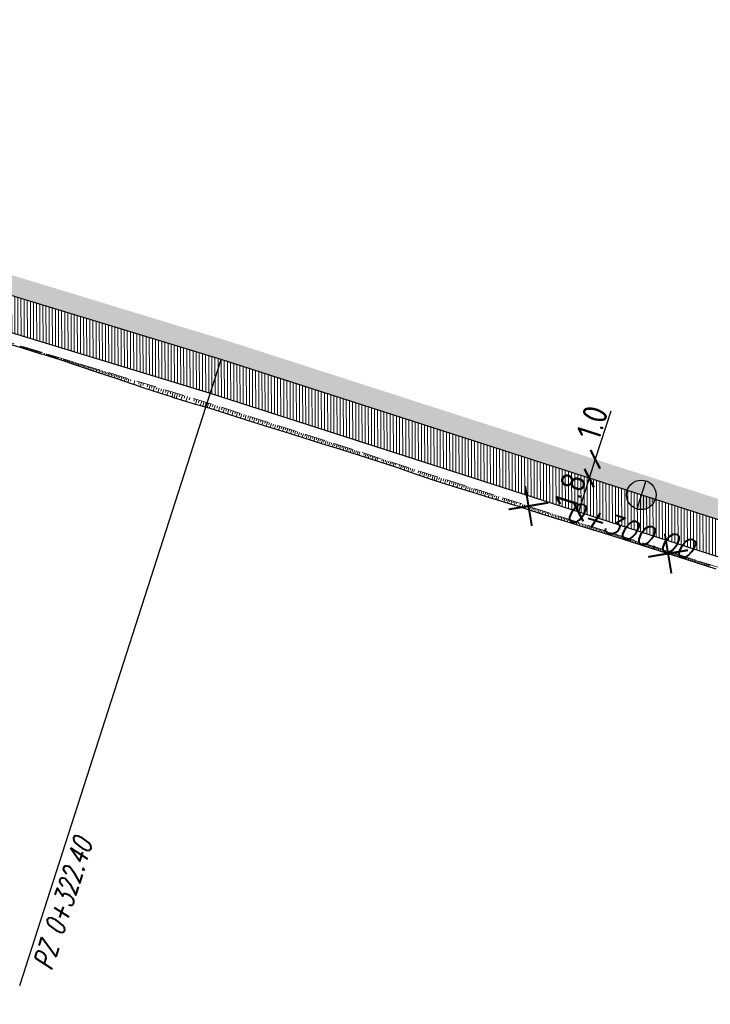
# Model space of a CAD drawing. Header units: metres. Extents: x 8431043 to 8456388, y 5766167 to 5771876.
# Tile 18 of 31: x 8434173 to 8434208, y 5770238 to 5770288. Entities that reach past the tile are written whole.
import ezdxf

# ---------------------------------------------------------------- set-up
doc = ezdxf.new("R2010")
doc.units = ezdxf.units.M
for name, pattern in [('4011', [6, 4, -2]), ('ACAD_ISO03W100', [30, 12, -18]), ('ACAD_ISO10W100', [18, 12, -3, 0, -3]), ('BUF', [0]), ('CIĄGŁA', [0])]:
    doc.linetypes.add(name, pattern=pattern)
for name, color, linetype in [('C-DROGI-SYTUACJA', 7, 'Continuous'), ('C-DROGI-SYTUACJA-ETYKIETY', 1, 'Continuous'), ('DRO_Podzespół', 7, 'Continuous'), ('S-5_opis_hektometr', 20, 'Continuous'), ('S-5_opis_pkt_geometrycznych', 20, 'Continuous')]:
    doc.layers.add(name, color=color, linetype=linetype)
doc.layers.add('hatch zdi chodniki', color=7, linetype='Continuous', lineweight=0, true_color=0x8345ba)
for name, color, linetype, lineweight in [('kreskowanie skarp', 250, 'Continuous', 15), ('LINES', 7, 'Continuous', 0), ('linia', 7, 'CIĄGŁA', 20), ('WYMIARY', 253, 'Continuous', 13), ('Zalacznik_3_Rowy DW837|Zalacznik_3_Rowy DW837|zdi pobocze', 250, '4011', 18), ('zdi_obrzeze chodnikowe 8x30', 6, 'Continuous', 30)]:
    doc.layers.add(name, color=color, linetype=linetype, lineweight=lineweight)
doc.styles.add('! rom po 1.8mm', font='romans.shx', dxfattribs={"width": 0.75, "oblique": 15})
doc.styles.add('! romans poch 1.8 mm szer 1', font='romans.shx', dxfattribs={"oblique": 15, "height": 1.8})
doc.styles.add('ISOCP', font='geniso.shx')
doc.styles.add('własny_500', font='isocp.shx', dxfattribs={"width": 0.9, "height": 1.2})
doc.dimstyles.new('kopia własny 500', dxfattribs={"dimtxt": 1.2, "dimasz": 0.8, "dimexe": 0.1795, "dimexo": 0.0625, "dimgap": 0.09, "dimtad": 3, "dimdec": 1, "dimzin": 0, "dimdsep": 46, "dimtxsty": 'własny_500', "dimblk": 'ARCHTICK', "dimcen": 0.09, "dimaunit": 2, "dimadec": 4, "dimazin": 0, "dimtfac": 1, "dimtdec": 1, "dimtofl": 0, "dimtmove": 2, "dimatfit": 3, "dimldrblk": 'ARCHTICK', "dimfxl": 1, "dimtolj": 1, "dimtzin": 0, "dimarcsym": 0})

# ---------------------------------------------------------------- blocks, each defined once
blk = doc.blocks.new('_ARCHTICK')
at = {"color": 0, "linetype": 'ByBlock', "const_width": 0.15}
blk.add_lwpolyline([(-0.5, -0.5), (0.5, 0.5)], dxfattribs=at)
blk = doc.blocks.new('*D65')
at = {"layer": 'Defpoints', "color": 0, "transparency": 16777216}
for p in [(8434202.691, 5770266.076), (8434202.338, 5770265.138), (8434202.384, 5770265.124)]:
    blk.add_point(p, dxfattribs=at)
at = {"layer": 'WYMIARY', "color": 0, "lineweight": -2, "transparency": 16777216}
for p, q in [((8434203.43, 5770268.53), (8434202.645, 5770266.09)), ((8434202.645, 5770266.09), (8434202.338, 5770265.138))]:
    blk.add_line(p, q, dxfattribs=at)
at = {"layer": 'WYMIARY', "color": 0, "lineweight": -2, "transparency": 16777216, "xscale": 0.75, "yscale": 0.75, "zscale": 0.75}
for p, rotation in [((8434202.645, 5770266.09), 72.15979567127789), ((8434202.338, 5770265.138), 252.1597956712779)]:
    blk.add_blockref('_ARCHTICK', p, dxfattribs=dict(at, rotation=rotation))
at = {"layer": 'WYMIARY', "color": 0, "transparency": 16777216, "insert": (8434202.492, 5770267.949), "char_height": 1.25, "attachment_point": 5, "rotation": 72.1598, "style": 'ISOCP'}
blk.add_mtext('\\A1;1.0', dxfattribs=at)
blk = doc.blocks.new('*D66')
at = {"layer": 'Defpoints', "color": 0, "transparency": 16777216}
for p in [(8434202.384, 5770265.124), (8434201.787, 5770263.425), (8434201.787, 5770263.425)]:
    blk.add_point(p, dxfattribs=at)
at = {"layer": 'WYMIARY', "color": 0, "lineweight": -2, "transparency": 16777216}
blk.add_line((8434202.338, 5770265.138), (8434201.787, 5770263.425), dxfattribs=at)
at = {"layer": 'WYMIARY', "color": 0, "lineweight": -2, "transparency": 16777216, "xscale": 0.75, "yscale": 0.75, "zscale": 0.75}
for p, rotation in [((8434202.338, 5770265.138), 72.15979567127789), ((8434201.787, 5770263.425), 252.1597956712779)]:
    blk.add_blockref('_ARCHTICK', p, dxfattribs=dict(at, rotation=rotation))
at = {"layer": 'WYMIARY', "color": 0, "transparency": 16777216, "insert": (8434201.382, 5770264.501), "char_height": 1.25, "attachment_point": 5, "rotation": 72.1598, "style": 'ISOCP'}
blk.add_mtext('\\A1;1.8', dxfattribs=at)
blk = doc.blocks.new('*D68')
at = {"layer": 'Defpoints', "color": 0, "transparency": 16777216}
for p in [(8434103.31, 5770299.555), (8434102.578, 5770297.403), (8434358.232, 5770212.869)]:
    blk.add_point(p, dxfattribs=at)
at = {"layer": 'WYMIARY', "color": 0, "lineweight": -2, "transparency": 16777216}
blk.add_line((8434102.578, 5770297.403), (8434103.31, 5770299.555), dxfattribs=at)
at = {"layer": 'WYMIARY', "color": 0, "lineweight": -2, "transparency": 16777216, "xscale": 0.75, "yscale": 0.75, "zscale": 0.75}
for p, rotation in [((8434103.31, 5770299.555), 71.21936853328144), ((8434102.578, 5770297.403), 251.2193685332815)]:
    blk.add_blockref('_ARCHTICK', p, dxfattribs=dict(at, rotation=rotation))
at = {"layer": 'WYMIARY', "color": 0, "transparency": 16777216, "insert": (8434102.267, 5770298.709), "char_height": 1.25, "attachment_point": 5, "rotation": 71.2194, "style": 'ISOCP'}
blk.add_mtext('\\A1;2.3', dxfattribs=at)
blk = doc.blocks.new('*D75')
at = {"layer": 'Defpoints', "color": 0, "transparency": 16777216}
for p in [(8434749.828, 5771876.32), (8434750.943, 5771875.576), (8432377.706, 5768319.94)]:
    blk.add_point(p, dxfattribs=at)
at = {"layer": 'WYMIARY', "color": 0, "lineweight": -2, "transparency": 16777216}
blk.add_line((8432378.821, 5768319.196), (8434750.943, 5771875.576), dxfattribs=at)
at = {"layer": 'WYMIARY', "color": 0, "lineweight": -2, "transparency": 16777216, "xscale": 0.75, "yscale": 0.75, "zscale": 0.75}
for p, rotation in [((8434750.943, 5771875.576), 56.29653123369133), ((8432378.821, 5768319.196), 236.2965312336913)]:
    blk.add_blockref('_ARCHTICK', p, dxfattribs=dict(at, rotation=rotation))
at = {"layer": 'WYMIARY', "color": 0, "transparency": 16777216, "insert": (8433564.287, 5770097.783), "char_height": 1.25, "attachment_point": 5, "rotation": 56.2965, "style": 'ISOCP'}
blk.add_mtext('\\A1;4274.9', dxfattribs=at)
blk = doc.blocks.new('*U80')
at = {"layer": 'C-DROGI-SYTUACJA', "color": 1, "linetype": 'ACAD_ISO10W100', "lineweight": 13, "ltscale": 0.3}
for p, q in [((8434183.652, 5770271.152), (8434157.392, 5770279.145)), ((8434226.176, 5770257.466), (8434183.652, 5770271.152))]:
    blk.add_line(p, q, dxfattribs=at)
at = {"layer": 'C-DROGI-SYTUACJA', "color": 253, "linetype": 'ACAD_ISO03W100', "lineweight": 13, "ltscale": 0.1}
blk.add_line((8434183.652, 5770271.152), (8434183.652, 5770271.152), dxfattribs=at)
blk.add_line((8434183.652, 5770271.152), (8434183.652, 5770271.152), dxfattribs=at)
blk = doc.blocks.new('symbol hektometru sytuacja')
at = {"layer": 'S-5_opis_hektometr'}
blk.add_hatch(color=1, dxfattribs=at).paths.add_polyline_path([(0, 0.5, 0.414214), (-0.5, 0, 0.414214), (0, -0.5)])
at = {"layer": 'S-5_opis_hektometr', "color": 1}
blk.add_lwpolyline([(0, -0.5), (0, 0.5)], dxfattribs=at)
blk.add_circle((0, 0), 0.5, dxfattribs=at)
blk = doc.blocks.new('*U81')
at = {"layer": 'S-5_opis_hektometr', "color": 1, "linetype": 'Continuous', "lineweight": -3, "xscale": 1.5, "yscale": 1.5, "zscale": 1.5, "rotation": 162.1597956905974}
blk.add_blockref('symbol hektometru sytuacja', (8434204.978, 5770264.289), dxfattribs=at)
at = {"layer": 'S-5_opis_hektometr', "color": 7, "linetype": 'Continuous', "lineweight": -3, "insert": (8434204.557, 5770262.98), "char_height": 1, "attachment_point": 2, "rotation": 342.1598, "style": '! romans poch 1.8 mm szer 1'}
blk.add_mtext('0+300.00', dxfattribs=at)
blk = doc.blocks.new('*U82')
at = {"layer": 'S-5_opis_pkt_geometrycznych', "color": 20, "linetype": 'Continuous', "lineweight": -3}
blk.add_line((8434173.437, 5770239.414), (8434183.652, 5770271.152), dxfattribs=at)
at = {"layer": 'S-5_opis_pkt_geometrycznych', "color": 20, "linetype": 'Continuous', "lineweight": -3, "insert": (8434176.195, 5770246.961), "char_height": 1, "attachment_point": 3, "rotation": 72.1598, "style": '! rom po 1.8mm'}
blk.add_mtext('{\\C256;PZ 0+322.40}', dxfattribs=at)
blk = doc.blocks.new('sdd')
at = {"layer": 'C-DROGI-SYTUACJA', "color": 7, "linetype": 'Continuous', "lineweight": -3}
blk.add_blockref('*U80', (0, 0), dxfattribs=at)
at = {"layer": 'C-DROGI-SYTUACJA-ETYKIETY', "color": 4, "linetype": 'Continuous', "lineweight": 35}
for name in ['*U81', '*U82']:
    blk.add_blockref(name, (0, 0), dxfattribs=at)

msp = doc.modelspace()

# ---------------------------------------------------------------- hatches: boundary and pattern name
at = {"layer": 'hatch zdi chodniki', "lineweight": 13, "transparency": 33554687}
h = msp.add_hatch(dxfattribs=at)
h.set_pattern_fill('DOTS', color=3, scale=0.13, style=0)
h.paths.add_polyline_path([(8434291.477, 5770237.592), (8434289.272, 5770237.22), (8434294.219, 5770235.709), (8434304.064, 5770232.504), (8434352.975, 5770216.485), (8434351.386, 5770218.057), (8434304.375, 5770233.454), (8434294.52, 5770236.663)])
h.paths.add_polyline_path([(8434266.018, 5770244.733), (8434265.639, 5770244.676), (8434266.015, 5770244.554)])
h.paths.add_polyline_path([(8434267.85, 5770245.01), (8434266.018, 5770244.733), (8434266.015, 5770244.554), (8434270.421, 5770243.126), (8434280.902, 5770239.775), (8434284.092, 5770238.801), (8434282.471, 5770240.342), (8434281.2, 5770240.73), (8434270.728, 5770244.077)])
h.paths.add_polyline_path([(8434149.083, 5770283.339), (8434146.907, 5770283.089), (8434157.392, 5770279.145), (8434183.652, 5770271.152), (8434226.176, 5770257.466), (8434259.239, 5770246.75), (8434257.644, 5770248.318), (8434226.484, 5770258.418), (8434183.951, 5770272.107), (8434157.714, 5770280.092)])
h.paths.add_polyline_path([(8434094.662, 5770300.267), (8434093.121, 5770301.888), (8434084.6, 5770304.97), (8434081.22, 5770305.98), (8434077.409, 5770307.545), (8434076.937, 5770306.658), (8434080.886, 5770305.036), (8434084.287, 5770304.02)])
h.paths.add_polyline_path([(8434101.584, 5770298.826), (8434099.363, 5770298.566), (8434102.578, 5770297.403), (8434143.622, 5770284.325), (8434142.025, 5770285.883), (8434102.9, 5770298.35)])
h.paths.add_polyline_path([(8434011.442, 5770340.526), (8434009.246, 5770340.649), (8434010.908, 5770339.677), (8434013.388, 5770338.368), (8434047.859, 5770319.647), (8434066.478, 5770310.954), (8434076.937, 5770306.658), (8434077.409, 5770307.545), (8434066.88, 5770311.87), (8434048.31, 5770320.54), (8434013.86, 5770339.25)])
h.paths.add_polyline_path([(8433893.006, 5770405.515), (8433891.889, 5770405.573), (8433905.229, 5770398.018), (8433905.33, 5770397.958), (8433905.528, 5770398.422), (8433905.48, 5770398.45)])
h.paths.add_polyline_path([(8433748.793, 5770512.117), (8433746.759, 5770513.046), (8433749.963, 5770509.073), (8433750.804, 5770508.222), (8433762.888, 5770493.325), (8433772.314, 5770482.022), (8433776.22, 5770478.9), (8433763.66, 5770493.96), (8433751.55, 5770508.89), (8433750.71, 5770509.74)])
h.paths.add_polyline_path([(8433722.133, 5770543.576), (8433721.656, 5770545.761), (8433699.12, 5770573.7), (8433684.56, 5770591.47), (8433678.06, 5770600.19), (8433665.01, 5770615.39), (8433650.72, 5770633.02), (8433646.54, 5770638.47), (8433641.4, 5770644.56), (8433638.24, 5770647.86), (8433633.92, 5770651.89), (8433628.93, 5770655.99), (8433625.45, 5770658.54), (8433620.64, 5770661.61), (8433615.52, 5770664.21), (8433611.16, 5770665.93), (8433605.98, 5770667.46), (8433600.42, 5770668.54), (8433595.22, 5770669.19), (8433591.69, 5770669.45), (8433588.3, 5770669.58), (8433585.73, 5770669.59), (8433584.66, 5770669.57), (8433578.02, 5770669.4), (8433570.07, 5770668.93), (8433535.02, 5770665.16), (8433485.31, 5770659.82), (8433471.71, 5770658.26), (8433462.94, 5770656.9), (8433452.67, 5770654.68), (8433445.44, 5770652.68), (8433437.08, 5770649.89), (8433430.89, 5770647.48), (8433422.58, 5770643.75), (8433415.28, 5770639.99), (8433407.52, 5770635.43), (8433399.86, 5770630.32), (8433394.21, 5770626.11), (8433389.06, 5770621.91), (8433384.92, 5770618.26), (8433379.84, 5770613.41), (8433375.1, 5770608.47), (8433369.83, 5770602.43), (8433366.47, 5770598.28), (8433360.39, 5770590.39), (8433330.15, 5770550.58), (8433325.4, 5770544.43), (8433322.62, 5770541.08), (8433319.22, 5770537.42), (8433315.34, 5770533.91), (8433311.49, 5770531.11), (8433308.5, 5770529.35), (8433305.18, 5770527.75), (8433300.92, 5770526.19), (8433296.07, 5770525.01), (8433292.33, 5770524.5), (8433289.92, 5770524.35), (8433287.56, 5770524.33), (8433283.49, 5770524.61), (8433278.75, 5770525.44), (8433274.38, 5770526.72), (8433271.03, 5770528.06), (8433267.26, 5770529.98), (8433263.73, 5770532.25), (8433259.5, 5770535.71), (8433256.42, 5770538.88), (8433255.372, 5770540.221), (8433254.831, 5770539.289), (8433255.665, 5770538.222), (8433258.823, 5770534.972), (8433263.141, 5770531.44), (8433266.761, 5770529.112), (8433270.617, 5770527.148), (8433274.053, 5770525.774), (8433278.523, 5770524.465), (8433283.369, 5770523.616), (8433287.53, 5770523.33), (8433289.955, 5770523.35), (8433292.429, 5770523.504), (8433296.256, 5770524.026), (8433301.211, 5770525.232), (8433305.57, 5770526.828), (8433308.972, 5770528.467), (8433312.039, 5770530.273), (8433315.971, 5770533.133), (8433319.923, 5770536.708), (8433323.372, 5770540.42), (8433326.181, 5770543.805), (8433330.944, 5770549.972), (8433361.184, 5770589.782), (8433367.255, 5770597.66), (8433370.596, 5770601.786), (8433375.838, 5770607.795), (8433380.546, 5770612.702), (8433385.596, 5770617.523), (8433389.707, 5770621.147), (8433394.825, 5770625.321), (8433400.437, 5770629.503), (8433408.051, 5770634.582), (8433415.763, 5770639.114), (8433423.014, 5770642.849), (8433431.276, 5770646.557), (8433437.42, 5770648.949), (8433445.732, 5770651.723), (8433452.909, 5770653.709), (8433463.122, 5770655.916), (8433471.844, 5770657.269), (8433485.42, 5770658.826), (8433535.127, 5770664.166), (8433570.153, 5770667.933), (8433577.874, 5770668.39), (8433592.619, 5770665.234), (8433598.335, 5770664.537), (8433606.412, 5770662.749), (8433611.111, 5770661.077), (8433616.22, 5770658.705), (8433620.647, 5770656.174), (8433628.138, 5770651.177), (8433630.683, 5770649.391), (8433643.107, 5770640.987), (8433645.761, 5770637.843), (8433649.935, 5770632.401), (8433664.242, 5770614.749), (8433677.279, 5770599.565), (8433683.772, 5770590.854), (8433698.344, 5770573.069)])
h.paths.add_polyline_path([(8433727.509, 5770538.504), (8433725.475, 5770539.433), (8433743.033, 5770517.666), (8433742.555, 5770519.85)])
h.paths.add_polyline_path([(8433804.671, 5770453.717), (8433807.358, 5770451.327), (8433816.902, 5770444.971), (8433867.591, 5770417.645), (8433884.716, 5770409.271), (8433884.037, 5770410.16), (8433867.82, 5770418.09), (8433817.16, 5770445.4)])
h.paths.add_polyline_path([(8434386.872, 5770204.269), (8434387.262, 5770205.19), (8434380.028, 5770208.307), (8434373.3, 5770210.88), (8434361.004, 5770214.907), (8434358.792, 5770214.579), (8434372.966, 5770209.937), (8434379.651, 5770207.381)])
h.paths.add_polyline_path([(8433975.043, 5770359.953), (8433974.8, 5770359.516), (8433982.782, 5770355.08), (8434001.014, 5770345.462), (8434003.204, 5770344.181), (8434001.72, 5770345.655), (8433983.02, 5770355.52)])
at = {"layer": 'hatch zdi chodniki', "lineweight": 5}
h = msp.add_hatch(dxfattribs=at)
h.set_pattern_fill('ANSI31', color=256, scale=0.05, angle=45, style=0)
h.paths.add_polyline_path([(8434265.639, 5770244.676), (8434265.084, 5770242.963), (8434265.975, 5770242.674), (8434266.015, 5770244.554)])
h.paths.add_polyline_path([(8434146.907, 5770283.089), (8434146.36, 5770281.372), (8434156.812, 5770277.439), (8434183.114, 5770269.435), (8434225.623, 5770255.754), (8434258.684, 5770245.038), (8434259.239, 5770246.75), (8434226.176, 5770257.466), (8434183.652, 5770271.152), (8434157.392, 5770279.145)])
h.paths.add_polyline_path([(8434099.363, 5770298.566), (8434098.751, 5770296.873), (8434101.998, 5770295.699), (8434143.031, 5770282.624), (8434143.077, 5770282.607), (8434143.622, 5770284.325), (8434102.578, 5770297.403)])
h.paths.add_polyline_path([(8434094.049, 5770298.574), (8434094.662, 5770300.267), (8434084.287, 5770304.02), (8434080.886, 5770305.036), (8434076.937, 5770306.658), (8434076.086, 5770305.062), (8434080.285, 5770303.337), (8434083.722, 5770302.31)])

# ---------------------------------------------------------------- linework, layer by layer
at = {"layer": 'C-DROGI-SYTUACJA', "color": 1, "linetype": 'ACAD_ISO10W100', "lineweight": 13, "ltscale": 0.3}
for p, q in [((8434183.652, 5770271.152), (8434157.392, 5770279.145)), ((8434226.176, 5770257.466), (8434183.652, 5770271.152))]:
    msp.add_line(p, q, dxfattribs=at)
at = {"layer": 'C-DROGI-SYTUACJA', "color": 253, "linetype": 'ACAD_ISO03W100', "lineweight": 13, "ltscale": 0.1}
msp.add_line((8434183.652, 5770271.152), (8434183.652, 5770271.152), dxfattribs=at)
msp.add_line((8434183.652, 5770271.152), (8434183.652, 5770271.152), dxfattribs=at)
at = {"layer": 'DRO_Podzespół'}
msp.add_lwpolyline([(8434208.784, 5770260.523), (8434207.832, 5770260.828), (8434206.879, 5770261.133), (8434205.927, 5770261.438), (8434204.974, 5770261.742), (8434204.021, 5770262.043), (8434203.066, 5770262.341), (8434202.111, 5770262.637), (8434201.156, 5770262.933), (8434200.628, 5770263.096), (8434200.2, 5770263.229), (8434199.839, 5770263.341), (8434199.249, 5770263.537), (8434198.755, 5770263.7), (8434198.295, 5770263.836), (8434197.742, 5770263.999), (8434197.337, 5770264.124), (8434196.382, 5770264.421), (8434195.427, 5770264.717), (8434194.472, 5770265.014), (8434193.525, 5770265.338), (8434192.581, 5770265.667), (8434191.632, 5770265.982), (8434190.678, 5770266.284), (8434189.724, 5770266.583), (8434188.77, 5770266.882), (8434187.815, 5770267.181), (8434186.861, 5770267.48), (8434185.907, 5770267.779), (8434184.953, 5770268.078), (8434183.998, 5770268.377), (8434183.044, 5770268.676), (8434182.886, 5770268.725), (8434182.872, 5770268.73), (8434182.865, 5770268.732), (8434182.137, 5770268.937), (8434181.209, 5770269.225), (8434181.182, 5770269.234), (8434180.23, 5770269.538), (8434179.747, 5770269.692), (8434179.282, 5770269.86), (8434179.152, 5770269.908), (8434178.335, 5770270.18), (8434177.385, 5770270.496), (8434176.436, 5770270.812), (8434175.487, 5770271.128), (8434174.625, 5770271.399), (8434174.533, 5770271.427), (8434173.576, 5770271.719), (8434172.62, 5770272.011)], dxfattribs=at)
at = {"layer": 'kreskowanie skarp'}
for p, q in [((8434173.476, 5770271.845), (8434173.463, 5770271.802)), ((8434173.52, 5770271.832), (8434173.493, 5770271.744)), ((8434173.564, 5770271.819), (8434173.55, 5770271.775)), ((8434173.607, 5770271.805), (8434173.581, 5770271.718)), ((8434173.651, 5770271.792), (8434173.638, 5770271.748)), ((8434173.695, 5770271.779), (8434173.668, 5770271.691)), ((8434173.739, 5770271.765), (8434173.726, 5770271.721)), ((8434173.783, 5770271.752), (8434173.756, 5770271.664)), ((8434173.827, 5770271.739), (8434173.814, 5770271.695)), ((8434173.871, 5770271.725), (8434173.844, 5770271.637)), ((8434173.915, 5770271.712), (8434173.901, 5770271.668)), ((8434173.959, 5770271.698), (8434173.932, 5770271.61)), ((8434174.003, 5770271.685), (8434173.989, 5770271.641)), ((8434174.047, 5770271.672), (8434174.02, 5770271.584)), ((8434174.091, 5770271.658), (8434174.077, 5770271.614)), ((8434174.135, 5770271.645), (8434174.108, 5770271.557)), ((8434174.179, 5770271.631), (8434174.165, 5770271.587)), ((8434174.223, 5770271.618), (8434174.196, 5770271.53)), ((8434174.267, 5770271.605), (8434174.254, 5770271.56)), ((8434174.311, 5770271.591), (8434174.284, 5770271.503)), ((8434174.355, 5770271.578), (8434174.342, 5770271.534)), ((8434174.399, 5770271.564), (8434174.372, 5770271.476)), ((8434174.443, 5770271.551), (8434174.43, 5770271.507)), ((8434174.488, 5770271.537), (8434174.461, 5770271.449)), ((8434174.532, 5770271.524), (8434174.518, 5770271.48)), ((8434174.549, 5770271.422), (8434174.549, 5770271.423)), ((8434174.662, 5770271.387), (8434174.689, 5770271.476)), ((8434174.802, 5770271.442), (8434174.775, 5770271.352)), ((8434174.847, 5770271.428), (8434174.834, 5770271.383)), ((8434174.892, 5770271.414), (8434174.865, 5770271.324)), ((8434174.938, 5770271.4), (8434174.924, 5770271.355)), ((8434174.983, 5770271.387), (8434174.955, 5770271.295)), ((8434175.029, 5770271.373), (8434175.015, 5770271.327)), ((8434175.075, 5770271.359), (8434175.047, 5770271.267)), ((8434175.121, 5770271.345), (8434175.107, 5770271.299)), ((8434175.167, 5770271.331), (8434175.139, 5770271.238)), ((8434175.213, 5770271.317), (8434175.199, 5770271.27)), ((8434175.26, 5770271.302), (8434175.231, 5770271.209)), ((8434175.307, 5770271.288), (8434175.293, 5770271.241)), ((8434175.354, 5770271.274), (8434175.325, 5770271.179)), ((8434175.401, 5770271.259), (8434175.387, 5770271.212)), ((8434175.42, 5770271.15), (8434175.42, 5770271.151)), ((8434175.533, 5770271.113), (8434175.562, 5770271.21)), ((8434175.676, 5770271.176), (8434175.645, 5770271.076)), ((8434175.726, 5770271.161), (8434175.71, 5770271.11)), ((8434175.776, 5770271.145), (8434175.745, 5770271.043)), ((8434175.828, 5770271.13), (8434175.812, 5770271.078)), ((8434175.88, 5770271.114), (8434175.847, 5770271.008)), ((8434175.932, 5770271.098), (8434175.916, 5770271.044)), ((8434175.986, 5770271.082), (8434175.953, 5770270.973)), ((8434176.04, 5770271.065), (8434176.023, 5770271.01)), ((8434176.094, 5770271.048), (8434176.061, 5770270.938)), ((8434176.15, 5770271.032), (8434176.133, 5770270.975)), ((8434176.206, 5770271.014), (8434176.171, 5770270.901)), ((8434176.263, 5770270.997), (8434176.245, 5770270.94)), ((8434176.321, 5770270.98), (8434176.285, 5770270.863)), ((8434176.379, 5770270.962), (8434176.361, 5770270.903)), ((8434176.438, 5770270.944), (8434176.402, 5770270.824)), ((8434176.498, 5770270.926), (8434176.479, 5770270.865)), ((8434176.559, 5770270.907), (8434176.521, 5770270.784)), ((8434176.62, 5770270.888), (8434176.601, 5770270.826)), ((8434176.682, 5770270.869), (8434176.644, 5770270.743)), ((8434176.746, 5770270.85), (8434176.726, 5770270.786)), ((8434176.809, 5770270.831), (8434176.77, 5770270.701)), ((8434176.874, 5770270.811), (8434176.854, 5770270.746)), ((8434176.94, 5770270.791), (8434176.899, 5770270.658)), ((8434177.006, 5770270.771), (8434176.986, 5770270.704)), ((8434177.074, 5770270.75), (8434177.032, 5770270.614)), ((8434177.142, 5770270.73), (8434177.121, 5770270.661)), ((8434177.211, 5770270.709), (8434177.168, 5770270.569)), ((8434177.281, 5770270.687), (8434177.259, 5770270.616)), ((8434177.352, 5770270.666), (8434177.308, 5770270.522)), ((8434177.423, 5770270.644), (8434177.401, 5770270.571)), ((8434177.496, 5770270.622), (8434177.451, 5770270.474)), ((8434177.57, 5770270.599), (8434177.547, 5770270.525)), ((8434177.644, 5770270.577), (8434177.598, 5770270.426)), ((8434177.72, 5770270.554), (8434177.697, 5770270.477)), ((8434177.797, 5770270.53), (8434177.749, 5770270.375)), ((8434177.874, 5770270.507), (8434177.85, 5770270.428)), ((8434177.953, 5770270.483), (8434177.904, 5770270.324)), ((8434178.032, 5770270.459), (8434178.008, 5770270.378)), ((8434178.113, 5770270.434), (8434178.063, 5770270.271)), ((8434178.195, 5770270.409), (8434178.169, 5770270.326)), ((8434178.277, 5770270.384), (8434178.226, 5770270.216)), ((8434178.361, 5770270.359), (8434178.335, 5770270.274)), ((8434178.446, 5770270.333), (8434178.394, 5770270.161)), ((8434178.532, 5770270.307), (8434178.506, 5770270.219)), ((8434178.619, 5770270.28), (8434178.565, 5770270.104)), ((8434178.707, 5770270.253), (8434178.68, 5770270.164)), ((8434178.797, 5770270.226), (8434178.742, 5770270.045)), ((8434178.887, 5770270.198), (8434178.859, 5770270.107)), ((8434178.979, 5770270.17), (8434178.923, 5770269.985)), ((8434179.072, 5770270.142), (8434179.043, 5770270.048)), ((8434179.108, 5770269.923), (8434179.109, 5770269.924)), ((8434179.22, 5770269.882), (8434179.28, 5770270.079)), ((8434179.28, 5770270.079), (8434179.221, 5770269.885)), ((8434179.331, 5770269.841), (8434179.332, 5770269.842)), ((8434179.506, 5770270.01), (8434179.475, 5770269.906)), ((8434179.61, 5770269.978), (8434179.546, 5770269.765)), ((8434179.717, 5770269.946), (8434179.684, 5770269.836)), ((8434179.758, 5770269.688), (8434179.759, 5770269.688)), ((8434179.94, 5770269.878), (8434179.906, 5770269.765)), ((8434180.053, 5770269.844), (8434179.984, 5770269.617)), ((8434180.166, 5770269.809), (8434180.131, 5770269.695)), ((8434180.281, 5770269.774), (8434180.211, 5770269.544)), ((8434180.396, 5770269.739), (8434180.36, 5770269.623)), ((8434180.512, 5770269.704), (8434180.441, 5770269.471)), ((8434180.628, 5770269.669), (8434180.593, 5770269.551)), ((8434180.746, 5770269.633), (8434180.674, 5770269.396)), ((8434180.864, 5770269.597), (8434180.828, 5770269.478)), ((8434180.983, 5770269.56), (8434180.91, 5770269.321)), ((8434181.103, 5770269.524), (8434181.067, 5770269.403)), ((8434181.224, 5770269.487), (8434181.15, 5770269.244)), ((8434181.15, 5770269.243), (8434181.15, 5770269.244)), ((8434181.263, 5770269.208), (8434181.337, 5770269.453)), ((8434181.45, 5770269.418), (8434181.376, 5770269.173)), ((8434181.573, 5770269.381), (8434181.536, 5770269.258)), ((8434181.696, 5770269.344), (8434181.621, 5770269.097)), ((8434181.819, 5770269.306), (8434181.781, 5770269.183)), ((8434181.943, 5770269.269), (8434181.867, 5770269.021)), ((8434182.067, 5770269.231), (8434182.029, 5770269.106)), ((8434182.304, 5770269.158), (8434182.267, 5770269.035)), ((8434182.115, 5770268.943), (8434182.115, 5770268.944)), ((8434182.428, 5770269.121), (8434182.353, 5770268.876)), ((8434182.55, 5770269.084), (8434182.514, 5770268.962)), ((8434182.672, 5770269.047), (8434182.599, 5770268.807)), ((8434182.719, 5770268.773), (8434182.791, 5770269.009)), ((8434182.834, 5770268.741), (8434182.834, 5770268.741)), ((8434182.906, 5770268.975), (8434182.835, 5770268.741)), ((8434182.943, 5770268.706), (8434183.018, 5770268.94)), ((8434183.019, 5770268.94), (8434182.944, 5770268.71)), ((8434183.131, 5770268.904), (8434183.057, 5770268.672)), ((8434183.247, 5770268.866), (8434183.21, 5770268.751)), ((8434183.363, 5770268.829), (8434183.289, 5770268.599)), ((8434183.478, 5770268.792), (8434183.441, 5770268.677)), ((8434183.593, 5770268.755), (8434183.519, 5770268.527)), ((8434183.707, 5770268.718), (8434183.671, 5770268.605)), ((8434183.821, 5770268.682), (8434183.748, 5770268.455)), ((8434183.934, 5770268.645), (8434183.898, 5770268.532)), ((8434184.047, 5770268.609), (8434183.975, 5770268.384)), ((8434184.16, 5770268.573), (8434184.124, 5770268.461)), ((8434184.272, 5770268.537), (8434184.2, 5770268.313)), ((8434184.384, 5770268.501), (8434184.348, 5770268.39)), ((8434184.495, 5770268.465), (8434184.424, 5770268.243)), ((8434184.606, 5770268.429), (8434184.57, 5770268.319)), ((8434184.716, 5770268.394), (8434184.645, 5770268.174)), ((8434184.826, 5770268.358), (8434184.791, 5770268.249)), ((8434184.935, 5770268.323), (8434184.865, 5770268.105)), ((8434185.045, 5770268.288), (8434185.01, 5770268.179)), ((8434185.153, 5770268.253), (8434185.084, 5770268.037)), ((8434185.261, 5770268.218), (8434185.227, 5770268.11)), ((8434185.369, 5770268.184), (8434185.3, 5770267.969)), ((8434185.477, 5770268.149), (8434185.442, 5770268.042)), ((8434185.584, 5770268.115), (8434185.515, 5770267.901)), ((8434185.69, 5770268.08), (8434185.656, 5770267.974)), ((8434185.796, 5770268.046), (8434185.728, 5770267.835)), ((8434185.902, 5770268.012), (8434185.868, 5770267.907)), ((8434186.007, 5770267.978), (8434185.94, 5770267.768)), ((8434186.112, 5770267.944), (8434186.079, 5770267.84)), ((8434186.217, 5770267.911), (8434186.15, 5770267.703)), ((8434186.321, 5770267.877), (8434186.288, 5770267.774)), ((8434186.425, 5770267.844), (8434186.358, 5770267.637)), ((8434186.528, 5770267.811), (8434186.495, 5770267.708)), ((8434186.631, 5770267.777), (8434186.565, 5770267.572)), ((8434186.734, 5770267.744), (8434186.701, 5770267.642)), ((8434186.836, 5770267.712), (8434186.77, 5770267.508)), ((8434186.937, 5770267.679), (8434186.905, 5770267.578)), ((8434187.039, 5770267.646), (8434186.974, 5770267.444)), ((8434187.14, 5770267.614), (8434187.107, 5770267.513)), ((8434187.24, 5770267.581), (8434187.176, 5770267.381)), ((8434187.34, 5770267.549), (8434187.308, 5770267.449)), ((8434187.44, 5770267.517), (8434187.376, 5770267.318)), ((8434187.54, 5770267.485), (8434187.508, 5770267.386)), ((8434187.639, 5770267.453), (8434187.575, 5770267.256)), ((8434187.737, 5770267.421), (8434187.706, 5770267.323)), ((8434187.835, 5770267.39), (8434187.772, 5770267.194)), ((8434187.933, 5770267.358), (8434187.902, 5770267.261)), ((8434188.031, 5770267.327), (8434187.968, 5770267.133)), ((8434188.128, 5770267.296), (8434188.097, 5770267.199)), ((8434188.225, 5770267.265), (8434188.163, 5770267.072)), ((8434188.321, 5770267.234), (8434188.29, 5770267.138)), ((8434188.417, 5770267.203), (8434188.355, 5770267.011)), ((8434188.513, 5770267.172), (8434188.482, 5770267.077)), ((8434188.608, 5770267.141), (8434188.547, 5770266.952)), ((8434188.703, 5770267.111), (8434188.672, 5770267.016)), ((8434188.797, 5770267.08), (8434188.737, 5770266.892)), ((8434188.891, 5770267.05), (8434188.861, 5770266.956)), ((8434188.985, 5770267.02), (8434188.925, 5770266.833)), ((8434189.079, 5770266.99), (8434189.049, 5770266.897)), ((8434189.172, 5770266.96), (8434189.112, 5770266.774)), ((8434189.264, 5770266.93), (8434189.235, 5770266.838)), ((8434189.357, 5770266.9), (8434189.297, 5770266.716)), ((8434189.449, 5770266.871), (8434189.419, 5770266.779)), ((8434189.54, 5770266.841), (8434189.481, 5770266.659)), ((8434189.631, 5770266.812), (8434189.602, 5770266.721)), ((8434189.722, 5770266.783), (8434189.664, 5770266.601)), ((8434189.813, 5770266.753), (8434189.784, 5770266.663)), ((8434189.903, 5770266.724), (8434189.845, 5770266.545)), ((8434189.993, 5770266.695), (8434189.964, 5770266.606)), ((8434190.083, 5770266.667), (8434190.025, 5770266.488)), ((8434190.172, 5770266.638), (8434190.143, 5770266.549)), ((8434190.261, 5770266.609), (8434190.204, 5770266.432)), ((8434190.349, 5770266.581), (8434190.321, 5770266.493)), ((8434190.437, 5770266.553), (8434190.381, 5770266.377)), ((8434190.525, 5770266.524), (8434190.497, 5770266.437)), ((8434190.612, 5770266.496), (8434190.556, 5770266.322)), ((8434190.644, 5770266.295), (8434190.7, 5770266.468)), ((8434190.756, 5770266.259), (8434190.756, 5770266.259)), ((8434190.925, 5770266.396), (8434190.897, 5770266.309)), ((8434191.011, 5770266.368), (8434190.955, 5770266.196)), ((8434191.097, 5770266.34), (8434191.069, 5770266.254)), ((8434191.183, 5770266.313), (8434191.127, 5770266.141)), ((8434191.268, 5770266.285), (8434191.241, 5770266.2)), ((8434191.354, 5770266.258), (8434191.299, 5770266.087)), ((8434191.439, 5770266.23), (8434191.412, 5770266.145)), ((8434191.524, 5770266.203), (8434191.469, 5770266.033)), ((8434191.554, 5770266.006), (8434191.609, 5770266.175)), ((8434191.667, 5770265.97), (8434191.667, 5770265.97)), ((8434191.834, 5770266.103), (8434191.807, 5770266.018)), ((8434191.92, 5770266.075), (8434191.864, 5770265.904)), ((8434192.005, 5770266.048), (8434191.977, 5770265.962)), ((8434192.091, 5770266.02), (8434192.035, 5770265.848)), ((8434192.177, 5770265.993), (8434192.149, 5770265.906)), ((8434192.264, 5770265.965), (8434192.208, 5770265.791)), ((8434192.351, 5770265.937), (8434192.323, 5770265.849)), ((8434192.438, 5770265.909), (8434192.382, 5770265.733)), ((8434192.526, 5770265.88), (8434192.498, 5770265.792)), ((8434192.557, 5770265.675), (8434192.557, 5770265.675)), ((8434192.727, 5770265.816), (8434192.698, 5770265.726)), ((8434192.816, 5770265.787), (8434192.758, 5770265.605)), ((8434192.907, 5770265.758), (8434192.878, 5770265.666)), ((8434192.999, 5770265.728), (8434192.939, 5770265.542)), ((8434193.092, 5770265.698), (8434193.062, 5770265.604)), ((8434193.186, 5770265.668), (8434193.125, 5770265.477)), ((8434193.281, 5770265.637), (8434193.25, 5770265.541)), ((8434193.378, 5770265.606), (8434193.315, 5770265.411)), ((8434193.475, 5770265.575), (8434193.443, 5770265.476)), ((8434193.509, 5770265.343), (8434193.51, 5770265.343)), ((8434193.686, 5770265.507), (8434193.654, 5770265.406)), ((8434193.787, 5770265.474), (8434193.722, 5770265.271)), ((8434193.889, 5770265.442), (8434193.856, 5770265.339)), ((8434193.992, 5770265.408), (8434193.925, 5770265.201)), ((8434194.096, 5770265.375), (8434194.062, 5770265.27)), ((8434194.2, 5770265.341), (8434194.132, 5770265.13)), ((8434194.306, 5770265.307), (8434194.272, 5770265.201)), ((8434194.413, 5770265.273), (8434194.344, 5770265.058)), ((8434194.45, 5770265.02), (8434194.52, 5770265.238)), ((8434194.633, 5770265.202), (8434194.563, 5770264.985)), ((8434194.742, 5770265.167), (8434194.707, 5770265.059)), ((8434194.849, 5770265.132), (8434194.78, 5770264.918)), ((8434194.957, 5770265.098), (8434194.922, 5770264.991)), ((8434195.063, 5770265.064), (8434194.995, 5770264.851)), ((8434195.17, 5770265.029), (8434195.136, 5770264.924)), ((8434195.275, 5770264.995), (8434195.208, 5770264.785)), ((8434195.38, 5770264.962), (8434195.347, 5770264.857)), ((8434195.485, 5770264.928), (8434195.418, 5770264.72)), ((8434195.589, 5770264.895), (8434195.555, 5770264.791)), ((8434195.692, 5770264.861), (8434195.626, 5770264.655)), ((8434195.795, 5770264.828), (8434195.762, 5770264.726)), ((8434195.898, 5770264.795), (8434195.832, 5770264.591)), ((8434195.999, 5770264.762), (8434195.967, 5770264.661)), ((8434196.101, 5770264.73), (8434196.036, 5770264.528)), ((8434196.202, 5770264.697), (8434196.169, 5770264.597)), ((8434196.302, 5770264.665), (8434196.238, 5770264.466)), ((8434196.402, 5770264.633), (8434196.37, 5770264.534)), ((8434196.501, 5770264.601), (8434196.437, 5770264.403)), ((8434196.6, 5770264.569), (8434196.568, 5770264.471)), ((8434196.698, 5770264.538), (8434196.635, 5770264.342)), ((8434196.796, 5770264.506), (8434196.764, 5770264.409)), ((8434196.893, 5770264.475), (8434196.831, 5770264.281)), ((8434196.99, 5770264.444), (8434196.959, 5770264.347)), ((8434197.086, 5770264.413), (8434197.024, 5770264.221)), ((8434197.181, 5770264.382), (8434197.151, 5770264.287)), ((8434197.277, 5770264.351), (8434197.216, 5770264.162)), ((8434197.371, 5770264.321), (8434197.341, 5770264.227)), ((8434197.466, 5770264.29), (8434197.405, 5770264.103)), ((8434197.559, 5770264.26), (8434197.529, 5770264.167)), ((8434197.653, 5770264.23), (8434197.593, 5770264.045)), ((8434197.686, 5770264.015), (8434197.745, 5770264.2)), ((8434197.799, 5770263.981), (8434197.8, 5770263.981)), ((8434197.971, 5770264.128), (8434197.942, 5770264.038)), ((8434198.061, 5770264.099), (8434198.004, 5770263.921)), ((8434198.15, 5770264.07), (8434198.122, 5770263.983)), ((8434198.238, 5770264.042), (8434198.182, 5770263.869)), ((8434198.324, 5770264.014), (8434198.297, 5770263.929)), ((8434198.409, 5770263.987), (8434198.355, 5770263.818)), ((8434198.494, 5770263.96), (8434198.467, 5770263.876)), ((8434198.577, 5770263.933), (8434198.524, 5770263.768)), ((8434198.659, 5770263.906), (8434198.633, 5770263.825)), ((8434198.689, 5770263.72), (8434198.69, 5770263.722)), ((8434198.803, 5770263.684), (8434198.854, 5770263.843)), ((8434198.967, 5770263.807), (8434198.916, 5770263.647)), ((8434199.047, 5770263.781), (8434199.022, 5770263.701)), ((8434199.128, 5770263.756), (8434199.076, 5770263.594)), ((8434199.209, 5770263.73), (8434199.182, 5770263.648)), ((8434199.29, 5770263.703), (8434199.237, 5770263.54)), ((8434199.371, 5770263.677), (8434199.345, 5770263.595)), ((8434199.453, 5770263.651), (8434199.4, 5770263.486)), ((8434199.535, 5770263.624), (8434199.509, 5770263.542)), ((8434199.618, 5770263.598), (8434199.564, 5770263.432)), ((8434199.701, 5770263.571), (8434199.674, 5770263.488)), ((8434199.784, 5770263.544), (8434199.73, 5770263.377)), ((8434199.813, 5770263.349), (8434199.868, 5770263.517)), ((8434199.98, 5770263.481), (8434199.926, 5770263.314)), ((8434200.064, 5770263.454), (8434200.037, 5770263.371)), ((8434200.147, 5770263.427), (8434200.094, 5770263.262)), ((8434200.23, 5770263.401), (8434200.203, 5770263.318)), ((8434200.312, 5770263.374), (8434200.26, 5770263.211)), ((8434200.394, 5770263.348), (8434200.368, 5770263.267)), ((8434200.476, 5770263.322), (8434200.423, 5770263.16)), ((8434200.557, 5770263.296), (8434200.531, 5770263.215)), ((8434200.637, 5770263.27), (8434200.586, 5770263.109)), ((8434200.717, 5770263.244), (8434200.692, 5770263.164)), ((8434200.797, 5770263.218), (8434200.746, 5770263.06)), ((8434200.876, 5770263.193), (8434200.851, 5770263.114)), ((8434200.955, 5770263.167), (8434200.905, 5770263.011)), ((8434201.034, 5770263.142), (8434201.008, 5770263.064)), ((8434201.112, 5770263.117), (8434201.062, 5770262.962)), ((8434201.189, 5770263.092), (8434201.164, 5770263.015)), ((8434201.266, 5770263.067), (8434201.217, 5770262.914)), ((8434201.343, 5770263.043), (8434201.318, 5770262.966)), ((8434201.419, 5770263.018), (8434201.37, 5770262.866)), ((8434201.495, 5770262.994), (8434201.471, 5770262.918)), ((8434201.571, 5770262.969), (8434201.522, 5770262.819)), ((8434201.646, 5770262.945), (8434201.622, 5770262.871)), ((8434201.72, 5770262.921), (8434201.673, 5770262.773)), ((8434201.795, 5770262.897), (8434201.771, 5770262.823)), ((8434201.868, 5770262.874), (8434201.821, 5770262.727)), ((8434201.942, 5770262.85), (8434201.918, 5770262.777)), ((8434202.015, 5770262.826), (8434201.968, 5770262.681)), ((8434202.088, 5770262.803), (8434202.064, 5770262.731)), ((8434202.16, 5770262.78), (8434202.114, 5770262.636)), ((8434202.232, 5770262.757), (8434202.209, 5770262.685)), ((8434202.303, 5770262.734), (8434202.257, 5770262.591)), ((8434202.374, 5770262.711), (8434202.351, 5770262.64)), ((8434202.445, 5770262.688), (8434202.4, 5770262.547)), ((8434202.515, 5770262.665), (8434202.493, 5770262.595)), ((8434202.585, 5770262.643), (8434202.54, 5770262.504)), ((8434202.655, 5770262.62), (8434202.632, 5770262.551)), ((8434202.724, 5770262.598), (8434202.679, 5770262.461)), ((8434202.792, 5770262.576), (8434202.77, 5770262.508)), ((8434202.861, 5770262.554), (8434202.817, 5770262.418)), ((8434202.929, 5770262.532), (8434202.907, 5770262.465)), ((8434202.997, 5770262.51), (8434202.953, 5770262.376)), ((8434203.064, 5770262.489), (8434203.042, 5770262.422)), ((8434203.131, 5770262.467), (8434203.088, 5770262.334)), ((8434203.197, 5770262.446), (8434203.176, 5770262.38)), ((8434203.264, 5770262.424), (8434203.221, 5770262.293)), ((8434203.33, 5770262.403), (8434203.308, 5770262.338)), ((8434203.395, 5770262.382), (8434203.353, 5770262.251)), ((8434203.461, 5770262.361), (8434203.44, 5770262.296)), ((8434203.526, 5770262.34), (8434203.484, 5770262.211)), ((8434203.59, 5770262.319), (8434203.57, 5770262.255)), ((8434203.655, 5770262.299), (8434203.613, 5770262.17)), ((8434203.719, 5770262.278), (8434203.698, 5770262.214)), ((8434203.783, 5770262.257), (8434203.742, 5770262.13)), ((8434203.846, 5770262.237), (8434203.826, 5770262.174)), ((8434203.909, 5770262.217), (8434203.869, 5770262.091)), ((8434203.972, 5770262.196), (8434203.952, 5770262.134)), ((8434203.995, 5770262.051), (8434203.995, 5770262.052)), ((8434204.148, 5770262.14), (8434204.128, 5770262.078)), ((8434204.21, 5770262.12), (8434204.17, 5770261.996)), ((8434204.271, 5770262.1), (8434204.252, 5770262.038)), ((8434204.333, 5770262.08), (8434204.293, 5770261.957)), ((8434204.395, 5770262.06), (8434204.375, 5770261.999)), ((8434204.456, 5770262.041), (8434204.417, 5770261.918)), ((8434204.517, 5770262.021), (8434204.498, 5770261.96)), ((8434204.578, 5770262.001), (8434204.539, 5770261.88)), ((8434204.639, 5770261.982), (8434204.62, 5770261.921)), ((8434204.7, 5770261.962), (8434204.661, 5770261.841)), ((8434204.76, 5770261.943), (8434204.741, 5770261.882)), ((8434204.821, 5770261.923), (8434204.782, 5770261.803)), ((8434204.881, 5770261.904), (8434204.862, 5770261.844)), ((8434204.903, 5770261.765), (8434204.903, 5770261.765)), ((8434205.015, 5770261.729), (8434205.054, 5770261.848)), ((8434205.166, 5770261.812), (8434205.128, 5770261.693)), ((8434205.226, 5770261.793), (8434205.207, 5770261.733)), ((8434205.285, 5770261.774), (8434205.247, 5770261.655)), ((8434205.345, 5770261.755), (8434205.326, 5770261.695)), ((8434205.404, 5770261.736), (8434205.366, 5770261.617)), ((8434205.464, 5770261.716), (8434205.445, 5770261.657)), ((8434205.523, 5770261.697), (8434205.485, 5770261.579)), ((8434205.582, 5770261.678), (8434205.563, 5770261.619)), ((8434205.641, 5770261.659), (8434205.603, 5770261.541)), ((8434205.7, 5770261.64), (8434205.681, 5770261.581)), ((8434205.759, 5770261.621), (8434205.721, 5770261.504)), ((8434205.818, 5770261.602), (8434205.799, 5770261.544)), ((8434205.877, 5770261.583), (8434205.839, 5770261.466)), ((8434205.936, 5770261.565), (8434205.917, 5770261.506)), ((8434205.994, 5770261.546), (8434205.957, 5770261.428)), ((8434206.053, 5770261.527), (8434206.034, 5770261.468)), ((8434206.112, 5770261.508), (8434206.074, 5770261.391)), ((8434206.17, 5770261.489), (8434206.151, 5770261.431)), ((8434206.229, 5770261.47), (8434206.191, 5770261.353)), ((8434206.287, 5770261.451), (8434206.268, 5770261.393)), ((8434206.345, 5770261.433), (8434206.308, 5770261.316)), ((8434206.404, 5770261.414), (8434206.385, 5770261.356)), ((8434206.462, 5770261.395), (8434206.425, 5770261.279)), ((8434206.52, 5770261.376), (8434206.502, 5770261.318)), ((8434206.578, 5770261.358), (8434206.541, 5770261.241)), ((8434206.637, 5770261.339), (8434206.618, 5770261.281)), ((8434206.695, 5770261.32), (8434206.657, 5770261.204)), ((8434206.753, 5770261.302), (8434206.734, 5770261.244)), ((8434206.811, 5770261.283), (8434206.773, 5770261.167)), ((8434206.869, 5770261.264), (8434206.85, 5770261.206)), ((8434206.927, 5770261.246), (8434206.889, 5770261.13)), ((8434206.984, 5770261.227), (8434206.966, 5770261.169)), ((8434207.042, 5770261.208), (8434207.005, 5770261.093)), ((8434207.1, 5770261.19), (8434207.081, 5770261.132)), ((8434207.158, 5770261.171), (8434207.12, 5770261.056)), ((8434207.215, 5770261.153), (8434207.197, 5770261.095)), ((8434207.273, 5770261.134), (8434207.236, 5770261.019)), ((8434207.33, 5770261.116), (8434207.312, 5770261.058)), ((8434207.388, 5770261.097), (8434207.351, 5770260.982)), ((8434207.445, 5770261.079), (8434207.427, 5770261.021)), ((8434207.503, 5770261.06), (8434207.466, 5770260.945)), ((8434207.56, 5770261.042), (8434207.542, 5770260.984)), ((8434207.617, 5770261.023), (8434207.581, 5770260.909)), ((8434207.675, 5770261.005), (8434207.656, 5770260.948)), ((8434207.732, 5770260.986), (8434207.695, 5770260.872)), ((8434207.789, 5770260.968), (8434207.771, 5770260.911)), ((8434207.846, 5770260.95), (8434207.809, 5770260.836)), ((8434207.903, 5770260.931), (8434207.885, 5770260.874)), ((8434207.96, 5770260.913), (8434207.923, 5770260.799)), ((8434208.017, 5770260.895), (8434207.999, 5770260.838)), ((8434208.074, 5770260.876), (8434208.037, 5770260.762)), ((8434208.131, 5770260.858), (8434208.113, 5770260.801)), ((8434208.188, 5770260.84), (8434208.151, 5770260.726)), ((8434208.245, 5770260.821), (8434208.227, 5770260.764)), ((8434208.302, 5770260.803), (8434208.265, 5770260.689)), ((8434208.359, 5770260.785), (8434208.34, 5770260.728)), ((8434208.416, 5770260.766), (8434208.379, 5770260.653)), ((8434208.472, 5770260.748), (8434208.454, 5770260.691))]:
    msp.add_line(p, q, dxfattribs=at)
at = {"layer": 'LINES', "color": 1, "linetype": 'BUF', "const_width": 0.1}
for points in [[(8434199.424, 5770262.711), (8434199.087, 5770264.73)], [(8434198.246, 5770263.552), (8434200.266, 5770263.889)], [(8434206.508, 5770260.302), (8434206.171, 5770262.322)], [(8434205.33, 5770261.143), (8434207.349, 5770261.481)]]:
    msp.add_lwpolyline(points, dxfattribs=at)
at = {"layer": 'Zalacznik_3_Rowy DW837|Zalacznik_3_Rowy DW837|zdi pobocze', "ltscale": 0.25, "flags": 128}
msp.add_lwpolyline([(8434146.353, 5770278.881), (8434146.911, 5770280.63), (8434156.651, 5770276.966), (8434182.965, 5770268.957), (8434225.469, 5770255.278), (8434257.816, 5770244.793), (8434257.337, 5770243.315)], dxfattribs=at)
at = {"layer": 'zdi_obrzeze chodnikowe 8x30', "flags": 128}
for points in [[(8434259.239, 5770246.75), (8434226.176, 5770257.466), (8434183.652, 5770271.152), (8434157.392, 5770279.145), (8434146.907, 5770283.089)], [(8434258.684, 5770245.038), (8434225.623, 5770255.754), (8434183.114, 5770269.435), (8434156.812, 5770277.439), (8434146.36, 5770281.372)]]:
    msp.add_lwpolyline(points, dxfattribs=at)

# ---------------------------------------------------------------- block references
at = {"layer": 'linia', "color": 4, "lineweight": 35}
msp.add_blockref('sdd', (0, 0), dxfattribs=at)

# ---------------------------------------------------------------- dimensions: what is measured, and where the dimension line sits
at = {"layer": 'WYMIARY', "color": 5}
dim = msp.add_aligned_dim(p1=(8432377.706, 5768319.94), p2=(8434749.828, 5771876.32), distance=-1.34, dimstyle='kopia własny 500', override={"dimtxt": 1.25, "dimasz": 0.75, "dimtxsty": 'ISOCP', "dimse1": 1, "dimse2": 1, "dimtmove": 1}, dxfattribs=at)
dim.commit()
dim.dimension.update_dxf_attribs({"geometry": '*D75', "text_midpoint": (8433564.287, 5770097.783)})
for base, p1, p2, angle, picture, middle in [((8434103.31, 5770299.555), (8434102.578, 5770297.403), (8434358.232, 5770212.869), 71.2194, '*D68', (8434102.267, 5770298.709)), ((8434201.787, 5770263.425), (8434202.384, 5770265.124), (8434201.787, 5770263.425), 72.1598, '*D66', (8434201.382, 5770264.501))]:
    dim = msp.add_linear_dim(base=base, p1=p1, p2=p2, angle=angle, dimstyle='kopia własny 500', override={"dimtxt": 1.25, "dimasz": 0.75, "dimtxsty": 'ISOCP', "dimse1": 1, "dimse2": 1, "dimtmove": 1}, dxfattribs=at)
    dim.commit()
    dim.dimension.update_dxf_attribs({"geometry": picture, "text_midpoint": middle})
dim = msp.add_linear_dim(base=(8434202.338, 5770265.138), p1=(8434202.691, 5770266.076), p2=(8434202.384, 5770265.124), angle=252.1598, dimstyle='kopia własny 500', override={"dimtxt": 1.25, "dimasz": 0.75, "dimtxsty": 'ISOCP', "dimse1": 1, "dimse2": 1, "dimtmove": 1}, dxfattribs=at)
dim.commit()
dim.dimension.update_dxf_attribs({"geometry": '*D65', "text_midpoint": (8434203.527, 5770267.616), "dimtype": 161})

doc.saveas('drawing.dxf')
